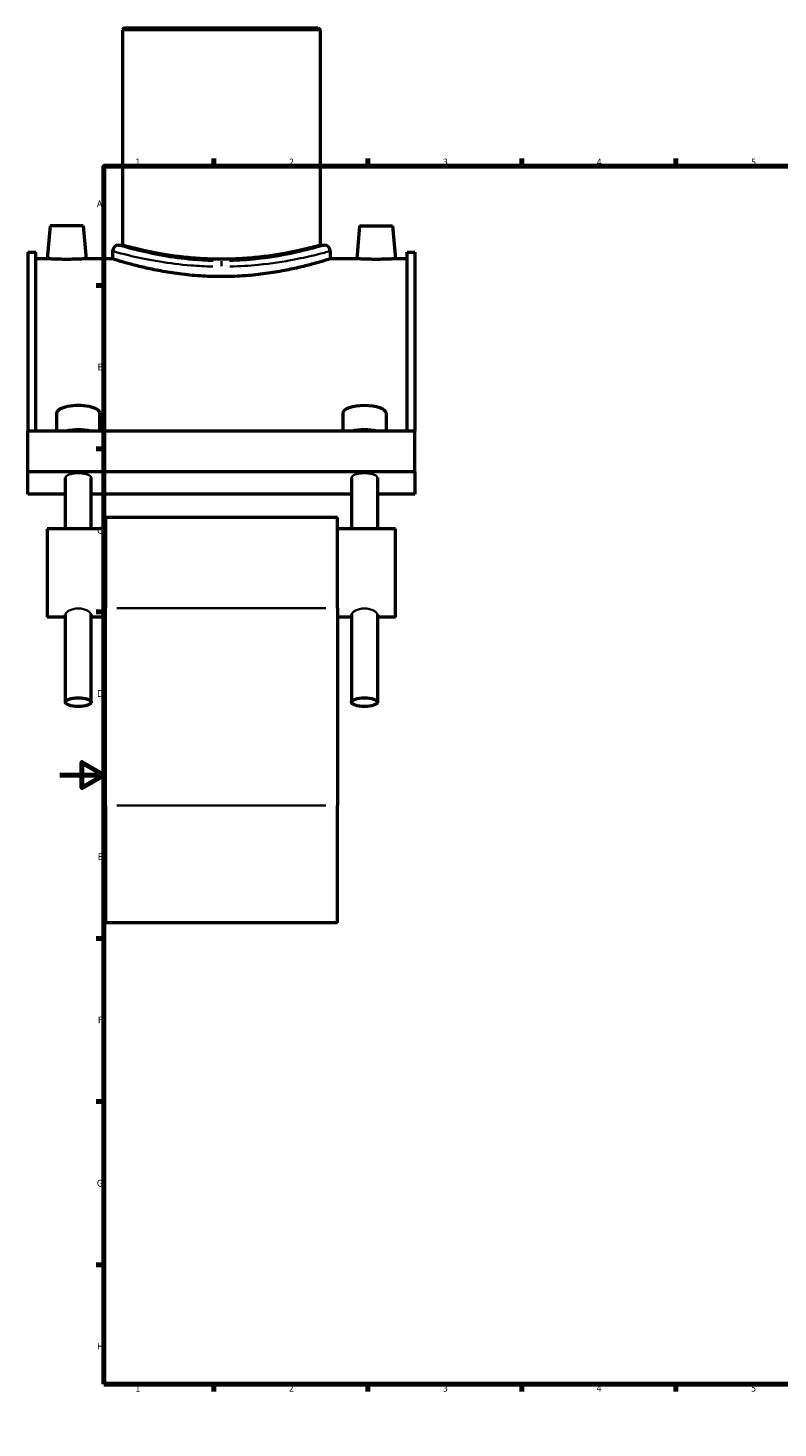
# Model space of a CAD drawing. Header units: millimetres. Extents: x -15 to 1184, y -66 to 1186.
# Tile 1 of 5: x -15 to 327, y 0 to 637. Entities that reach past the tile are written whole.
import ezdxf

# ---------------------------------------------------------------- set-up
doc = ezdxf.new("R2010")
doc.units = ezdxf.units.MM
for name, color, linetype, lineweight in [('Border (ANSI)', 7, 'Continuous', 70), ('Visible (ANSI)', 7, 'Continuous', 50), ('Visible Narrow (ANSI)', 7, 'Continuous', 35)]:
    doc.layers.add(name, color=color, linetype=linetype, lineweight=lineweight)
doc.styles.add('Note Text (ANSI)', font='tahoma.ttf')

# ---------------------------------------------------------------- blocks, each defined once
blk = doc.blocks.new('Borders Default Border')
at = {"layer": 'Border (ANSI)'}
for p, q in [((70.08, 574), (70.08, 577.45)), ((140.17, 574), (140.17, 577.45)), ((210.25, 574), (210.25, 577.45)), ((280.33, 574), (280.33, 577.45)), ((350.42, 574), (350.42, 577.45)), ((490.58, 574), (490.58, 577.45)), ((560.67, 574), (560.67, 577.45)), ((630.75, 574), (630.75, 577.45)), ((700.83, 574), (700.83, 577.45)), ((770.92, 574), (770.92, 577.45)), ((20, 519.75), (16.55, 519.75)), ((821, 519.75), (824.45, 519.75)), ((20, 445.5), (16.55, 445.5)), ((821, 445.5), (824.45, 445.5)), ((20, 371.25), (16.55, 371.25)), ((821, 371.25), (824.45, 371.25)), ((20, 222.75), (16.55, 222.75)), ((821, 222.75), (824.45, 222.75)), ((20, 148.5), (16.55, 148.5)), ((821, 148.5), (824.45, 148.5)), ((20, 74.25), (16.55, 74.25)), ((821, 74.25), (824.45, 74.25)), ((70.08, 20), (70.08, 16.55)), ((140.17, 20), (140.17, 16.55)), ((210.25, 20), (210.25, 16.55)), ((280.33, 20), (280.33, 16.55)), ((350.42, 20), (350.42, 16.55)), ((490.58, 20), (490.58, 16.55)), ((560.67, 20), (560.67, 16.55)), ((630.75, 20), (630.75, 16.55)), ((700.83, 20), (700.83, 16.55)), ((770.92, 20), (770.92, 16.55))]:
    blk.add_line(p, q, dxfattribs=at)
at = {"layer": 'Border (ANSI)', "flags": 128}
for points in [[(420.5, 594), (420.5, 574), (414.73, 584), (426.27, 584), (420.5, 574)], [(20, 20), (20, 574), (821, 574), (821, 20), (20, 20)], [(0, 297), (20, 297), (10, 302.77), (10, 291.23), (20, 297)], [(841, 297), (821, 297), (831, 302.77), (831, 291.23), (821, 297)], [(420.5, 0), (420.5, 20), (414.73, 10), (426.27, 10), (420.5, 20)]]:
    blk.add_lwpolyline(points, dxfattribs=at)
at = {"layer": 'Border (ANSI)', "attachment_point": 7, "style": 'Note Text (ANSI)'}
for s, insert, char_height in [('1', (34.35, 574.4), 3.05), ('2', (104.2, 574.4), 3.05), ('3', (174.26, 574.34), 3.05), ('4', (244.23, 574.4), 3.05), ('5', (314.48, 574.34), 3.05), ('6', (384.49, 574.34), 3.05), ('7', (454.6, 574.4), 3.05), ('8', (524.63, 574.33), 3.05), ('9', (594.7, 574.34), 3.05), ('10', (663.96, 574.34), 3.048), ('11', (734.04, 574.4), 3.048), ('12', (804.13, 574.4), 3.048), ('A', (16.78, 555.35), 3.05), ('A', (821.63, 555.35), 3.05), ('B', (17.15, 481.1), 3.05), ('B', (821.99, 481.1), 3.05), ('C', (16.95, 406.8), 3.05), ('C', (821.8, 406.8), 3.05), ('D', (16.96, 332.6), 3.05), ('D', (821.81, 332.6), 3.05), ('E', (17.21, 258.35), 3.05), ('E', (822.05, 258.35), 3.05), ('F', (17.29, 184.1), 3.05), ('F', (822.14, 184.1), 3.05), ('G', (16.81, 109.79), 3.05), ('G', (821.66, 109.79), 3.05), ('H', (16.97, 35.6), 3.05), ('H', (821.81, 35.6), 3.05), ('1', (34.35, 16.55), 3.05), ('2', (104.2, 16.55), 3.05), ('3', (174.26, 16.49), 3.05), ('4', (244.23, 16.55), 3.05), ('5', (314.48, 16.49), 3.05), ('6', (384.49, 16.49), 3.05), ('7', (454.6, 16.55), 3.05), ('8', (524.63, 16.48), 3.05), ('9', (594.7, 16.49), 3.05), ('10', (663.96, 16.49), 3.048), ('11', (734.04, 16.55), 3.048), ('12', (804.13, 16.55), 3.048)]:
    blk.add_mtext(s, dxfattribs=dict(at, insert=insert, char_height=char_height))

msp = doc.modelspace()

# ---------------------------------------------------------------- linework, layer by layer
at = {"layer": 'Visible (ANSI)'}
for p, q in [((29.3585, 636.8649), (28.4585, 635.9649)), ((29.3585, 636.8649), (117.5585, 636.8649)), ((117.5585, 636.8649), (118.4585, 635.9649)), ((118.4585, 635.9649), (28.4585, 635.9649)), ((28.4585, 635.9649), (28.4585, 538.0649)), ((118.4585, 635.9649), (118.4585, 538.0649)), ((-4.4415, 546.8649), (-5.7538, 531.8649)), ((10.5585, 546.8649), (-4.4415, 546.8649)), ((10.5585, 546.8649), (11.8709, 531.8649)), ((136.3585, 546.8649), (135.0462, 531.8649)), ((136.3585, 546.8649), (151.3585, 546.8649)), ((151.3585, 546.8649), (152.6709, 531.8649)), ((23.9585, 535.3649), (23.9585, 531.8649)), ((26.6585, 538.0649), (28.4585, 538.0649)), ((118.4585, 538.0649), (120.2585, 538.0649)), ((122.9585, 535.3649), (122.9585, 531.8649)), ((-14.5415, 534.9649), (-14.5415, 453.4263)), ((-14.5415, 534.9649), (-11.0215, 534.9649)), ((-11.0215, 453.4263), (-11.0215, 534.9649)), ((-5.7538, 531.8649), (-11.0215, 531.8649)), ((23.9585, 531.8649), (11.8709, 531.8649)), ((135.0462, 531.8649), (122.9585, 531.8649)), ((157.9385, 531.8649), (152.6709, 531.8649)), ((157.9385, 453.4263), (157.9385, 534.9649)), ((157.9385, 534.9649), (161.4585, 534.9649)), ((161.4585, 534.9649), (161.4585, 453.4263)), ((-1.4615, 453.4263), (-1.4615, 461.7409)), ((18.1385, 453.4263), (18.1385, 461.7409)), ((128.7785, 461.7409), (128.7785, 453.4263)), ((148.3785, 461.7409), (148.3785, 453.4263)), ((161.4585, 453.4263), (-14.5415, 453.4263)), ((-14.5415, 435.0083), (-14.5415, 453.4263)), ((161.4585, 435.0083), (161.4585, 453.4263)), ((161.4585, 435.0083), (-14.5415, 435.0083)), ((-14.5415, 424.7477), (-14.5415, 435.0083)), ((161.4585, 435.0083), (161.4585, 424.7477)), ((2.4585, 409.105), (2.4585, 432.2721)), ((14.2185, 409.105), (14.2185, 432.2721)), ((132.6985, 432.2721), (132.6985, 409.105)), ((144.4585, 432.2721), (144.4585, 409.105)), ((2.4585, 424.7477), (-14.5415, 424.7477)), ((132.6985, 424.7477), (14.2185, 424.7477)), ((161.4585, 424.7477), (144.4585, 424.7477)), ((20.6585, 414.145), (20.6585, 372.8909)), ((126.2585, 414.145), (20.6585, 414.145)), ((126.2585, 372.8909), (126.2585, 414.145)), ((-5.7415, 409.105), (-5.7415, 368.785)), ((20.6585, 409.105), (-5.7415, 409.105)), ((152.6585, 409.105), (126.2585, 409.105)), ((152.6585, 368.785), (152.6585, 409.105)), ((2.4585, 330.1839), (2.4585, 370.0008)), ((14.2185, 330.1839), (14.2185, 370.0008)), ((20.6585, 283.216), (20.6585, 372.8909)), ((126.2585, 372.8909), (126.2585, 283.216)), ((132.6985, 370.0008), (132.6985, 330.1839)), ((144.4585, 370.0008), (144.4585, 330.1839)), ((2.4585, 368.785), (-5.7415, 368.785)), ((20.6585, 368.785), (14.2185, 368.785)), ((132.6985, 368.785), (126.2585, 368.785)), ((152.6585, 368.785), (144.4585, 368.785)), ((20.6585, 283.216), (20.6585, 229.8649)), ((126.2585, 229.8649), (126.2585, 283.216)), ((126.2585, 229.8649), (20.6585, 229.8649))]:
    msp.add_line(p, q, dxfattribs=at)
for centre, start, end in [((26.6585, 535.3649), 90, 180), ((120.2585, 535.3649), 0, 90)]:
    msp.add_arc(centre, 2.7, start, end, dxfattribs=at)
for centre, major_axis, start_param, end_param in [((8.3385, 461.7409), (-9.8, 0), 3.14159265, 6.28318531), ((138.5785, 461.7409), (9.8, 0), 0, 3.14159265), ((8.3385, 450.6901), (9.8, 0), 0.95502214, 2.18657051), ((138.5785, 450.6901), (-9.8, 0), 4.0966148, 5.32816316)]:
    msp.add_ellipse(centre, major_axis=major_axis, ratio=0.34202014, start_param=start_param, end_param=end_param, dxfattribs=at)
for centre in [(8.3385, 330.1839), (138.5785, 330.1839)]:
    msp.add_ellipse(centre, major_axis=(-5.88, 0), ratio=0.34202014, dxfattribs=at)
for points, knots in [([(118.4585, 538.0649), (118.4585, 538.0649), (118.1851, 537.9878), (117.0388, 537.6734), (116.1663, 537.4362), (113.8653, 536.8396), (112.4351, 536.4802), (109.1362, 535.7068), (107.2673, 535.2936), (103.2889, 534.4926), (101.041, 534.0761), (96.1418, 533.291), (93.4905, 532.923), (87.9519, 532.3091), (85.0598, 532.0634), (79.2341, 531.7369), (76.3004, 531.6565), (70.6167, 531.6565), (67.683, 531.7369), (61.8573, 532.0634), (58.9652, 532.3091), (53.4266, 532.923), (50.7753, 533.291), (45.8761, 534.0761), (43.6281, 534.4926), (39.6498, 535.2936), (37.7809, 535.7068), (34.482, 536.4802), (33.0518, 536.8396), (30.7508, 537.4362), (29.8782, 537.6734), (28.732, 537.9878), (28.4585, 538.0649), (28.4585, 538.0649)], [6.81960964, 6.81960964, 6.81960964, 6.81960964, 7.67196677, 7.67196677, 8.5243239, 8.5243239, 9.37668104, 9.37668104, 10.22903817, 10.22903817, 11.08158344, 11.08158344, 11.93412872, 11.93412872, 12.786674, 12.786674, 13.63921928, 13.63921928, 14.49176456, 14.49176456, 15.34430983, 15.34430983, 16.19685511, 16.19685511, 17.04940039, 17.04940039, 17.90175752, 17.90175752, 18.75411465, 18.75411465, 19.60647178, 19.60647178, 20.45882892, 20.45882892, 20.45882892, 20.45882892]), ([(3.0585, 531.6129), (1.9501, 531.6129), (0.7682, 531.6261), (-1.4046, 531.6737), (-2.3955, 531.7075), (-3.9589, 531.7708), (-4.6358, 531.8044), (-5.5332, 531.8518), (-5.7538, 531.8649), (-5.7538, 531.8649)], [2.65953114, 2.65953114, 2.65953114, 2.65953114, 2.99206743, 2.99206743, 3.32460372, 3.32460372, 3.65695021, 3.65695021, 3.98929671, 3.98929671, 3.98929671, 3.98929671]), ([(11.8709, 531.8649), (11.8709, 531.8649), (11.6503, 531.8518), (10.7529, 531.8044), (10.076, 531.7708), (8.5126, 531.7075), (7.5216, 531.6737), (5.3488, 531.6261), (4.167, 531.6129), (3.0585, 531.6129)], [6.64882785, 6.64882785, 6.64882785, 6.64882785, 6.98117435, 6.98117435, 7.31352084, 7.31352084, 7.64605713, 7.64605713, 7.97859342, 7.97859342, 7.97859342, 7.97859342]), ([(73.4585, 523.7483), (70.3264, 523.7483), (67.095, 523.8513), (60.6819, 524.2682), (57.5001, 524.5818), (51.4096, 525.3633), (48.4956, 525.831), (43.1119, 526.8271), (40.6423, 527.3545), (36.272, 528.3676), (34.2183, 528.8895), (30.5915, 529.8658), (29.0181, 530.3192), (26.4853, 531.0718), (25.5239, 531.3709), (24.2604, 531.7676), (23.9585, 531.8649), (23.9585, 531.8649)], [0, 0, 0, 0, 0.93963337, 0.93963337, 1.87926675, 1.87926675, 2.81890012, 2.81890012, 3.7585335, 3.7585335, 4.69780307, 4.69780307, 5.63707264, 5.63707264, 6.57634221, 6.57634221, 7.51561179, 7.51561179, 7.51561179, 7.51561179]), ([(122.9585, 531.8649), (122.9585, 531.8649), (122.6567, 531.7676), (121.3932, 531.3709), (120.4318, 531.0718), (117.899, 530.3192), (116.3256, 529.8658), (112.6987, 528.8895), (110.6451, 528.3676), (106.2748, 527.3545), (103.8051, 526.8271), (98.4215, 525.831), (95.5075, 525.3633), (89.417, 524.5818), (86.2351, 524.2682), (79.822, 523.8513), (76.5907, 523.7483), (73.4585, 523.7483)], [22.54683536, 22.54683536, 22.54683536, 22.54683536, 23.48610493, 23.48610493, 24.4253745, 24.4253745, 25.36464407, 25.36464407, 26.30391365, 26.30391365, 27.24354702, 27.24354702, 28.18318039, 28.18318039, 29.12281377, 29.12281377, 30.06244714, 30.06244714, 30.06244714, 30.06244714]), ([(143.8585, 531.6129), (142.7501, 531.6129), (141.5682, 531.6261), (139.3954, 531.6737), (138.4045, 531.7075), (136.8411, 531.7708), (136.1642, 531.8044), (135.2668, 531.8518), (135.0462, 531.8649), (135.0462, 531.8649)], [0, 0, 0, 0, 0.33253629, 0.33253629, 0.66507258, 0.66507258, 0.99741907, 0.99741907, 1.32976557, 1.32976557, 1.32976557, 1.32976557]), ([(152.6709, 531.8649), (152.6709, 531.8649), (152.4503, 531.8518), (151.5529, 531.8044), (150.876, 531.7708), (149.3126, 531.7075), (148.3216, 531.6737), (146.1488, 531.6261), (144.967, 531.6129), (143.8585, 531.6129)], [3.98929671, 3.98929671, 3.98929671, 3.98929671, 4.32164321, 4.32164321, 4.6539897, 4.6539897, 4.98652599, 4.98652599, 5.31906228, 5.31906228, 5.31906228, 5.31906228])]:
    msp.add_open_spline(points, degree=3, knots=knots, dxfattribs=at)
at = {"layer": 'Visible Narrow (ANSI)'}
for p, q in [((73.4585, 530.8218), (73.4585, 528.4695)), ((120.9785, 372.8909), (25.9385, 372.8909)), ((25.9385, 283.216), (120.9785, 283.216))]:
    msp.add_line(p, q, dxfattribs=at)
for centre in [(8.3385, 432.2721), (138.5785, 432.2721)]:
    msp.add_ellipse(centre, major_axis=(-5.88, 0), ratio=0.34202014, start_param=3.14159265, end_param=6.28318531, dxfattribs=at)
for points, knots in [([(24.1146, 535.3204), (24.253, 535.2822), (24.4848, 535.2184), (26.0791, 534.7803), (28.7691, 534.0424), (36.0722, 532.3365), (40.448, 531.4097), (49.8123, 529.8863), (54.6309, 529.2657), (62.9123, 528.5959), (66.2183, 528.4213), (69.5535, 528.3437)], [-22.15770667, -22.15770667, -22.15770667, -22.15770667, -21.6497652, -21.6497652, -19.66595968, -19.66595968, -17.8902476, -17.8902476, -16.36218552, -16.36218552, -15.39771938, -15.39771938, -15.39771938, -15.39771938]), ([(69.7665, 530.9241), (66.6133, 531.003), (63.4875, 531.1806), (55.6579, 531.8618), (51.1021, 532.4929), (42.2486, 534.0423), (38.1115, 534.9849), (31.2067, 536.7198), (28.6635, 537.4704), (27.1561, 537.9159), (26.9369, 537.9808), (26.8061, 538.0196)], [15.39771938, 15.39771938, 15.39771938, 15.39771938, 16.36218552, 16.36218552, 17.8902476, 17.8902476, 19.66595968, 19.66595968, 21.6497652, 21.6497652, 22.15770667, 22.15770667, 22.15770667, 22.15770667]), ([(120.1119, 538.0205), (120.0439, 538.0003), (119.9517, 537.973), (119.0372, 537.7006), (117.1031, 537.1212), (111.7364, 535.7033), (108.5852, 534.9241), (100.3971, 533.2314), (95.0914, 532.3325), (85.4306, 531.3075), (81.3146, 531.0296), (77.1504, 530.9246)], [37.93095245, 37.93095245, 37.93095245, 37.93095245, 38.19542778, 38.19542778, 40.01021758, 40.01021758, 41.54549296, 41.54549296, 43.41712537, 43.41712537, 44.69093881, 44.69093881, 44.69093881, 44.69093881]), ([(77.3633, 528.3442), (81.7678, 528.4475), (86.1213, 528.7207), (96.3395, 529.7286), (101.9513, 530.6124), (110.6118, 532.2767), (113.9447, 533.0429), (119.621, 534.437), (121.6667, 535.0067), (122.634, 535.2745), (122.7315, 535.3014), (122.8035, 535.3212)], [-44.69093881, -44.69093881, -44.69093881, -44.69093881, -43.41712537, -43.41712537, -41.54549296, -41.54549296, -40.01021758, -40.01021758, -38.19542778, -38.19542778, -37.93095245, -37.93095245, -37.93095245, -37.93095245]), ([(2.4585, 370.0008), (2.4585, 370.2549), (2.6079, 370.5673), (3.2093, 371.2156), (3.6612, 371.5495), (4.7005, 372.1108), (5.3587, 372.3761), (6.806, 372.7399), (7.5955, 372.8355), (9.0816, 372.8355), (9.8711, 372.7399), (11.3184, 372.3761), (11.9766, 372.1108), (13.0159, 371.5495), (13.4678, 371.2156), (14.0692, 370.5673), (14.2185, 370.2549), (14.2185, 370.0008)], [0.89158631, 0.89158631, 0.89158631, 0.89158631, 1.11445336, 1.11445336, 1.33732042, 1.33732042, 1.56024651, 1.56024651, 1.78317261, 1.78317261, 2.00609871, 2.00609871, 2.22902481, 2.22902481, 2.45189186, 2.45189186, 2.67475892, 2.67475892, 2.67475892, 2.67475892]), ([(132.6985, 370.0008), (132.6985, 370.2549), (132.8479, 370.5673), (133.4493, 371.2156), (133.9012, 371.5495), (134.9405, 372.1108), (135.5987, 372.3761), (137.046, 372.7399), (137.8355, 372.8355), (138.5785, 372.8355)], [2.674758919, 2.674758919, 2.674758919, 2.674758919, 2.897625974, 2.897625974, 3.120493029, 3.120493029, 3.343419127, 3.343419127, 3.566345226, 3.566345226, 3.566345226, 3.566345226]), ([(138.5785, 372.8355), (139.3216, 372.8355), (140.1111, 372.7399), (141.5584, 372.3761), (142.2166, 372.1108), (143.2559, 371.5495), (143.7078, 371.2156), (144.3092, 370.5673), (144.4585, 370.2549), (144.4585, 370.0008)], [0, 0, 0, 0, 0.222926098, 0.222926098, 0.445852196, 0.445852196, 0.668719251, 0.668719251, 0.891586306, 0.891586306, 0.891586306, 0.891586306])]:
    msp.add_open_spline(points, degree=3, knots=knots, dxfattribs=at)

# ---------------------------------------------------------------- block references
msp.add_blockref('Borders Default Border', (0, 0))

doc.saveas('drawing.dxf')
